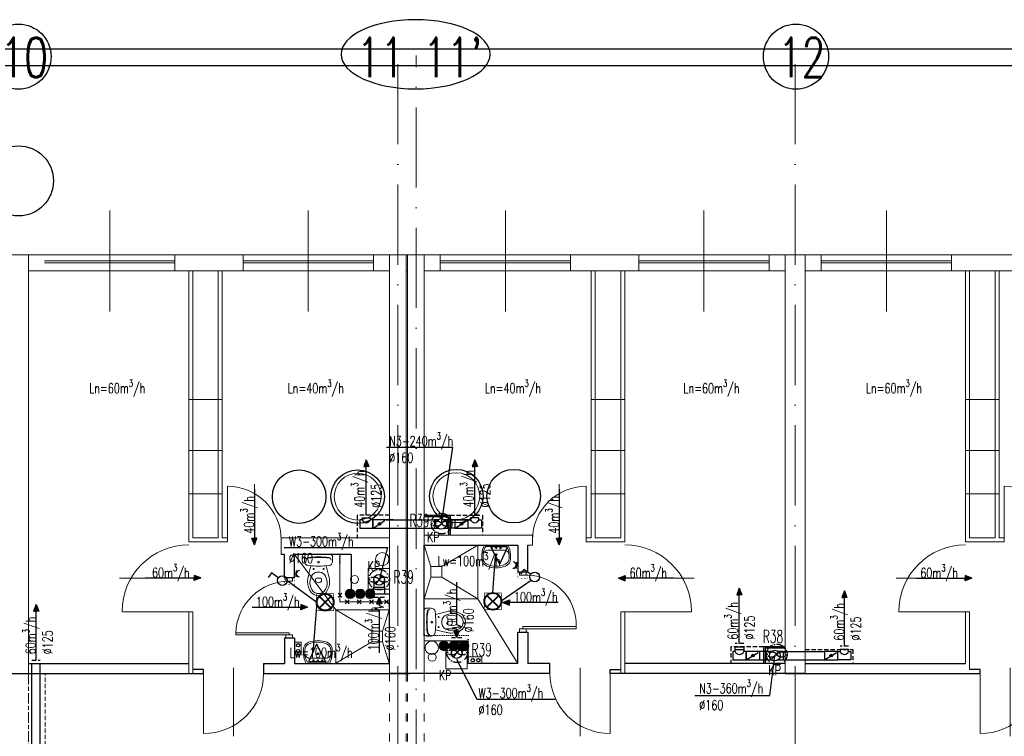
# Model space of a CAD drawing. Header units: millimetres. Extents: x -6513 to 30474, y -6915 to 65597.
# Tile 158 of 256: x 2362 to 3835, y 13399 to 14471. Entities that reach past the tile are written whole.
import ezdxf

# ---------------------------------------------------------------- set-up
doc = ezdxf.new("R2010")
doc.units = ezdxf.units.MM
for name, pattern in [('ACAD_ISO03W100', [30, 12, -18]), ('ACAD_ISO10W100', [18, 12, -3, 0, -3]), ('DASHED', [19.05, 12.7, -6.35]), ('DOT', [6.35, 0, -6.35])]:
    doc.linetypes.add(name, pattern=pattern)
doc.layers.get('0').update_dxf_attribs({"color": 8})
for name, color, linetype, lineweight in [('A_cienka', 8, 'Continuous', 5), ('A_linia przekroj', 8, 'Continuous', 25), ('A_osie', 8, 'ACAD_ISO10W100', 5), ('A_przerywana', 8, 'ACAD_ISO03W100', 5), ('A_widok', 8, 'Continuous', 13), ('CH-KS-WEWN-ISTN-PION-NR', 8, 'Continuous', 20), ('CH-KS-WEWN-PION', 8, 'Continuous', 20), ('CH-KS-WEWN-PION-NR', 8, 'Continuous', 25), ('CH-W-WEWN-INOX-PION', 8, 'Continuous', 20), ('CH-W-WEWN-INOX-PION-NR', 8, 'Continuous', 25), ('cieńkie', 8, 'Continuous', 9), ('DB-WM-nawiew-opis', 8, 'Continuous', 25), ('DB-WM-nawiew-opis-odnośnik', 8, 'Continuous', 30), ('DB-WM-wywiew-opis', 8, 'Continuous', 25), ('DB-WM-wywiew-opis-odnośnik', 8, 'Continuous', 30), ('DB_WM_nawiew', 8, 'Continuous', 30), ('DB_WM_wywiew', 8, 'Continuous', 30), ('DB_WM_ścianka nowa', 8, 'Continuous', 25), ('E_gniazda wtykowe', 1, 'Continuous', 30), ('E_oświetlenie', 1, 'Continuous', 30), ('E_technologia', 1, 'ACAD_ISO10W100', 30), ('noew ściany archwig', 8, 'Continuous', 9), ('R-TABELKA', 8, 'Continuous', 25), ('snitarne archwig nowe', 8, 'Continuous', 9), ('Stolarka ARCHWIG', 8, 'Continuous', 5), ('widokowe ARCHWIG', 8, 'Continuous', 5), ('wyburzenia', 8, 'DOT', 20), ('Ściany ARCHWIG', 8, 'Continuous', 30)]:
    doc.layers.add(name, color=color, linetype=linetype, lineweight=lineweight)
for name, color, linetype in [('A_obudowy', 8, 'Continuous'), ('DB_WM_nawiew-opis', 8, 'Continuous'), ('DB_WM_odnośniki opis', 8, 'Continuous'), ('Tekst', 8, 'Continuous')]:
    doc.layers.add(name, color=color, linetype=linetype)
doc.styles.add('SIMPLEXD', font='SIMPLEX.SHX', dxfattribs={"width": 0.6})
doc.styles.get("Standard").update_dxf_attribs({"font": 'txt.shx', "width": 0.9})

# ---------------------------------------------------------------- blocks, each defined once
blk = doc.blocks.new('drzwi schem')
at = {"color": 252, "ltscale": 10}
blk.add_line((0.5, -0.093), (0.5, 1.04), dxfattribs=at)
at = {"color": 252}
blk.add_line((0, 0), (0, 1), dxfattribs=at)
blk.add_arc((0, 0), 1, 0, 90, dxfattribs=at)
blk = doc.blocks.new('klop oli 2')
at = {"layer": 'snitarne archwig nowe', "color": 252}
for p, q in [((0, 17.2), (0, 0)), ((3.8, 20.9), (10.5, 20.9)), ((0, -17.2), (0, 0)), ((3.8, 0), (3.8, 1)), ((3.8, 0), (3.8, -1)), ((38.9, 4.5), (37, 4.5)), ((38.9, -4.5), (37, -4.5)), ((3.8, -20.9), (10.5, -20.9))]:
    blk.add_line(p, q, dxfattribs=at)
for centre, radius in [((11.5, 0), 1.27), ((11.5, 0), 1.27), ((21.6, 7.5), 0.706), ((21.6, -7.5), 0.706)]:
    blk.add_circle(centre, radius, dxfattribs=at)
for centre, radius, start, end in [((3.8, 17.2), 3.76, 90, 180), ((144.9, 0), 141.2, 173.7281, 180), ((144.9, 0), 140.5, 173.6694, 180), ((8.4, 15), 3.76, 90, 173.7281), ((9, 15.1), 3.76, 100.2428, 173.7859), ((10.5, 14.9), 6.02, 6.7931, 90), ((-114.7, 0), 132.1, 0, 6.7931), ((80, -215.2), 235.3, 101.5744, 105.544), ((44.8, -39.8), 56.5, 94.3794, 102.2907), ((41.4, -8), 24.5, 51.2869, 92.3028), ((144.9, 0), 141.2, 180, 186.2719), ((144.9, 0), 140.5, 180, 186.3306), ((-114.7, 0), 132.1, 353.2069, 0), ((43.3, 0), 16.9, 173.7581, 180), ((43.3, 0), 16.9, 180, 186.2419), ((37.3, 0.7), 10.9, 117.4027, 173.7581), ((43.1, -10.6), 23.5, 101.6195, 117.4027), ((63.6, 0), 28.2, 173.3508, 180), ((63.6, 0), 28.2, 180, 186.6492), ((37, 3.1), 1.41, 90, 173.3508), ((42.4, -7.4), 20.3, 60.8839, 101.6195), ((38.9, 1.7), 2.82, 36.8699, 90), ((36.6, 0), 5.65, 0, 36.8699), ((36.6, 0), 5.65, 323.1301, 0), ((46.6, 0), 11.8, 0, 60.8839), ((46.6, 0), 11.8, 299.1161, 0), ((46.6, 0), 15.1, 0, 47.5638), ((46.6, 0), 15.1, 312.4362, 0), ((80, 215.2), 235.3, 254.456, 258.4256), ((37.3, -0.7), 10.9, 186.2419, 242.5973), ((43.1, 10.6), 23.5, 242.5973, 258.3805), ((37, -3.1), 1.41, 186.6492, 270), ((42.4, 7.4), 20.3, 258.3805, 299.1161), ((38.9, -1.7), 2.82, 270, 323.1301), ((41.4, 8), 24.5, 267.6972, 308.7131), ((3.8, -17.2), 3.76, 180, 270), ((8.4, -15), 3.76, 186.2719, 270), ((9, -15.1), 3.76, 186.2141, 259.7572), ((10.5, -14.9), 6.02, 270, 353.2069), ((44.8, 39.8), 56.5, 257.7093, 265.6206)]:
    blk.add_arc(centre, radius, start, end, dxfattribs=at)
blk = doc.blocks.new('umywalka oli2')
at = {"layer": 'snitarne archwig nowe', "color": 252}
for p, q in [((0, 17.6), (0, 0)), ((2, 15.4), (2, 0)), ((20.9, 21.6), (13.7, 21.6)), ((0, 0), (0, -17.6)), ((2, 0), (2, -15.4)), ((7.9, 0), (7.9, 10.8)), ((7.9, -10.8), (7.9, 0)), ((13.7, -21.6), (20.9, -21.6))]:
    blk.add_line(p, q, dxfattribs=at)
for centre, radius in [((4.1, 0), 1.11), ((4.5, 6.6), 0.994), ((14.5, 0), 1.48), ((14.5, 0), 0.946), ((4.5, -6.6), 0.994)]:
    blk.add_circle(centre, radius, dxfattribs=at)
for centre, radius, start, end in [((15.6, -9.9), 31.5, 93.3155, 119.5931), ((14.2, -1.1), 20.5, 88.5847, 126.5008), ((15.3, 12), 7.48, 91.7023, 188.8292), ((17.3, -1.9), 21.5, 82.9063, 97.0937), ((20.4, 10.2), 9.2, 23.1986, 92.7468), ((20.2, 9.5), 12.2, 20.9395, 86.4287), ((-1.2, 0), 33.1, 360, 24.6987), ((-1.2, 0), 33.1, 335.3013, 0), ((-3.2, 0), 37.4, 360, 21.6896), ((-3.2, 0), 37.4, 338.3104, 0), ((15.3, -12), 7.48, 171.1708, 268.2977), ((20.4, -10.2), 9.2, 267.2532, 336.8014), ((20.2, -9.5), 12.2, 273.5713, 339.0605), ((15.6, 9.9), 31.5, 240.4069, 266.6845), ((14.2, 1.1), 20.5, 233.4992, 271.4153), ((17.3, 1.9), 21.5, 262.9063, 277.0937)]:
    blk.add_arc(centre, radius, start, end, dxfattribs=at)
blk = doc.blocks.new('A$C2355049C')
at = {"layer": 'DB-WM-nawiew-opis-odnośnik'}
h = blk.add_hatch(color=256, dxfattribs=at)
h.paths.add_polyline_path([(0, -9.8), (3.9, -9.8), (0, 0)])
h.paths.add_polyline_path([(0, 0), (-3.9, -9.8), (0, -9.8)])
at = {"layer": 'DB-WM-nawiew-opis-odnośnik', "flags": 128}
for points in [[(0, 0), (-3.9, -9.8), (0, -9.8)], [(0, -82.9), (0, 0)], [(0, 0), (3.9, -9.8), (0, -9.8)]]:
    blk.add_lwpolyline(points, dxfattribs=at)
blk = doc.blocks.new('A$C620C4C60')
at = {"layer": 'DB-WM-wywiew-opis-odnośnik'}
h = blk.add_hatch(color=256, dxfattribs=at)
h.paths.add_polyline_path([(0, 0), (9.8, 3.9), (9.8, 0)])
h.paths.add_polyline_path([(9.8, 0), (9.8, -3.9), (0, 0)])
at = {"layer": 'DB-WM-wywiew-opis-odnośnik', "flags": 128}
for points in [[(0, 0), (9.8, 3.9), (9.8, 0)], [(0, 0), (12.1, 0)], [(0, 0), (9.8, -3.9), (9.8, 0)], [(12.1, 0), (14.4, -6.5), (16.6, 6.4), (18.9, 0)], [(18.9, 0), (82.9, 0)]]:
    blk.add_lwpolyline(points, dxfattribs=at)
blk = doc.blocks.new('raster')
at = {"layer": 'E_oświetlenie', "lineweight": 40}
for p, q in [((-21.2, 21.2), (21.2, -21.2)), ((21.2, 21.2), (-21.2, -21.2))]:
    blk.add_line(p, q, dxfattribs=at)
at = {"layer": 'E_oświetlenie', "const_width": 2}
blk.add_lwpolyline([(-30, -30), (30, -30), (30, 30), (-30, 30)], close=True, dxfattribs=at)
at = {"layer": 'E_oświetlenie', "lineweight": 40}
blk.add_circle((0, 0), 30, dxfattribs=at)
blk = doc.blocks.new('gw1')
at = {"layer": 'E_gniazda wtykowe'}
for p, q in [((99083.8, 55839.3), (99080.1, 55839.3)), ((99083.8, 55833.1), (99083.8, 55845.4))]:
    blk.add_line(p, q, dxfattribs=at)
blk.add_arc((99089.8, 55839), 6.04, 87.7958, 267.7958, dxfattribs=at)

msp = doc.modelspace()

# ---------------------------------------------------------------- hatches: boundary and pattern name
at = {"layer": 'CH-W-WEWN-INOX-PION'}
h = msp.add_hatch(color=256, dxfattribs=at)
h.paths.add_polyline_path([(2856.644, 13605.046, 0.41806339), (2863.915, 13612.222, 0.41806339), (2856.644, 13619.398)])
h.paths.add_polyline_path([(2856.644, 13619.398, 0.41037418), (2849.562, 13612.222, 0.41037418), (2856.644, 13605.046)])
h = msp.add_hatch(color=256, dxfattribs=at)
h.paths.add_polyline_path([(2871.644, 13605.046, 0.41806339), (2878.915, 13612.222, 0.41806339), (2871.644, 13619.398)])
h.paths.add_polyline_path([(2871.644, 13619.398, 0.41037418), (2864.562, 13612.222, 0.41037418), (2871.644, 13605.046)])
h = msp.add_hatch(color=256, dxfattribs=at)
h.paths.add_polyline_path([(2886.644, 13605.046, 0.41806339), (2893.915, 13612.222, 0.41806339), (2886.644, 13619.398)])
h.paths.add_polyline_path([(2886.644, 13619.398, 0.41037418), (2879.562, 13612.222, 0.41037418), (2886.644, 13605.046)])
h = msp.add_hatch(color=256, dxfattribs=at)
h.paths.add_polyline_path([(2997.176, 13541.493, 0.41806339), (2989.905, 13534.317, 0.41806339), (2997.176, 13527.141)])
h.paths.add_polyline_path([(2997.176, 13527.141, 0.41037418), (3004.258, 13534.317, 0.41037418), (2997.176, 13541.493)])
h = msp.add_hatch(color=256, dxfattribs=at)
h.paths.add_polyline_path([(3012.176, 13541.493, 0.41806339), (3004.905, 13534.317, 0.41806339), (3012.176, 13527.141)])
h.paths.add_polyline_path([(3012.176, 13527.141, 0.41037418), (3019.258, 13534.317, 0.41037418), (3012.176, 13541.493)])
h = msp.add_hatch(color=256, dxfattribs=at)
h.paths.add_polyline_path([(3027.176, 13541.493, 0.41806339), (3019.905, 13534.317, 0.41806339), (3027.176, 13527.141)])
h.paths.add_polyline_path([(3027.176, 13527.141, 0.41037418), (3034.258, 13534.317, 0.41037418), (3027.176, 13541.493)])
at = {"layer": 'DB_WM_nawiew'}
h = msp.add_hatch(color=256, dxfattribs=at)
edge = h.paths.add_edge_path()
edge.add_arc((2900.782, 13716.729), 2, 0, 360)
h = msp.add_hatch(color=256, dxfattribs=at)
edge = h.paths.add_edge_path()
edge.add_arc((3023.387, 13716.729), 2, 0, 360)
h = msp.add_hatch(color=256, dxfattribs=at)
edge = h.paths.add_edge_path()
edge.add_arc((3459.138, 13519.729), 2, 0, 360)
h = msp.add_hatch(color=256, dxfattribs=at)
edge = h.paths.add_edge_path()
edge.add_arc((3576.35, 13519.729), 2, 0, 360)

# ---------------------------------------------------------------- linework, layer by layer
at = {"layer": 'A_cienka', "ltscale": 10}
for p, q in [((2497.054, 14034.693), (2497.054, 14185.49)), ((2794.054, 14034.693), (2794.054, 14185.49)), ((3089.054, 14034.693), (3089.054, 14185.49)), ((3386.054, 14034.693), (3386.054, 14185.49)), ((3659.054, 14034.693), (3659.054, 14185.49))]:
    msp.add_line(p, q, dxfattribs=at)
at = {"layer": 'A_cienka'}
for p, q in [((-2776.446, 14119.092), (4647.554, 14119.092)), ((2594.554, 14110.092), (2399.554, 14110.092)), ((2594.554, 14107.092), (2399.554, 14107.092)), ((2696.554, 14110.092), (2891.554, 14110.092)), ((2696.554, 14107.092), (2891.554, 14107.092)), ((3186.554, 14110.092), (2991.554, 14110.092)), ((3186.554, 14107.092), (2991.554, 14107.092)), ((3288.554, 14110.092), (3483.554, 14110.092)), ((3288.554, 14107.092), (3483.554, 14107.092)), ((3756.554, 14110.092), (3561.554, 14110.092)), ((3756.554, 14107.092), (3561.554, 14107.092)), ((2375.554, 14095.092), (2915.554, 14095.092)), ((2940.554, 14095.092), (2942.554, 14095.092)), ((2967.554, 14095.092), (3507.554, 14095.092)), ((3537.554, 14095.092), (4077.554, 14095.092)), ((2615.554, 13902.687), (2665.554, 13902.687)), ((3267.554, 13902.687), (3217.554, 13902.687)), ((3777.554, 13902.687), (3827.554, 13902.687)), ((2615.554, 13826.606), (2665.554, 13826.606)), ((3267.554, 13826.606), (3217.554, 13826.606)), ((3777.554, 13826.606), (3827.554, 13826.606)), ((2615.554, 13761.796), (2665.554, 13761.796)), ((3267.554, 13761.796), (3217.554, 13761.796)), ((3777.554, 13761.796), (3827.554, 13761.796))]:
    msp.add_line(p, q, dxfattribs=at)
at = {"layer": 'A_linia przekroj'}
for p, q in [((2375.554, 13508.092), (2615.554, 13508.092)), ((2727.339, 13508.092), (2758.554, 13508.092)), ((2727.339, 13508.092), (2727.339, 13493.092)), ((3155.768, 13508.092), (3122.554, 13508.092)), ((3155.768, 13493.092), (3155.768, 13508.092)), ((3507.554, 13508.092), (3267.554, 13508.092)), ((3537.554, 13508.092), (3777.554, 13508.092)), ((2637.339, 13499.092), (2621.554, 13499.092)), ((2637.339, 13493.092), (2637.339, 13499.092)), ((3245.768, 13493.092), (3245.768, 13499.092)), ((3245.768, 13499.092), (3261.554, 13499.092)), ((3799.339, 13499.092), (3783.554, 13499.092)), ((3799.339, 13493.092), (3799.339, 13499.092)), ((2345.554, 13493.092), (2637.339, 13493.092)), ((2727.339, 13493.092), (2945.554, 13493.092)), ((3155.768, 13493.092), (2915.554, 13493.092)), ((3537.554, 13493.092), (3245.768, 13493.092)), ((3507.554, 13493.092), (3799.339, 13493.092))]:
    msp.add_line(p, q, dxfattribs=at)
at = {"layer": 'A_obudowy', "linetype": 'DASHED', "ltscale": 0.5}
for p, q in [((2915.554, 13729.729), (2867.339, 13729.729)), ((2867.339, 13729.729), (2867.339, 13695.092)), ((3006.424, 13729.729), (3055.006, 13729.729)), ((3055.006, 13729.729), (3055.006, 13700.092)), ((3475.244, 13532.729), (3426.438, 13532.729)), ((3426.438, 13532.729), (3426.438, 13508.092)), ((3537.554, 13528.729), (3609.05, 13528.729)), ((3609.05, 13528.729), (3609.05, 13508.092))]:
    msp.add_line(p, q, dxfattribs=at)
at = {"layer": 'A_obudowy', "linetype": 'ByBlock'}
for p, q in [((2967.554, 13729.729), (3006.424, 13729.729)), ((3006.424, 13729.729), (3006.424, 13700.092)), ((2967.554, 13727.729), (3003.924, 13727.729)), ((3003.924, 13727.729), (3003.924, 13700.092)), ((3507.744, 13532.729), (3475.244, 13532.729)), ((3475.244, 13532.729), (3475.244, 13508.092)), ((3507.744, 13530.729), (3477.744, 13530.729)), ((3477.744, 13530.729), (3477.744, 13508.092))]:
    msp.add_line(p, q, dxfattribs=at)
at = {"layer": 'A_osie', "ltscale": 10}
for p, q in [((2928.054, 12663.649), (2928.054, 14415.708)), ((2955.554, 12779.062), (2955.554, 14417.195)), ((3522.744, 12663.649), (3522.744, 14415.708))]:
    msp.add_line(p, q, dxfattribs=at)
at = {"layer": 'A_przerywana', "linetype": 'DASHED', "ltscale": 0.5}
msp.add_line((2375.554, 13305.092), (2375.554, 13508.092), dxfattribs=at)
at = {"layer": 'A_przerywana'}
for p, q in [((2375.554, 13493.092), (2375.554, 13305.092)), ((2915.554, 13493.092), (2915.554, 13305.092)), ((2940.554, 13493.092), (2940.554, 13305.092)), ((2942.554, 13493.092), (2942.554, 13305.092)), ((2967.554, 13493.092), (2967.554, 13305.092))]:
    msp.add_line(p, q, dxfattribs=at)
at = {"layer": 'A_przerywana', "linetype": 'DASHED', "ltscale": 0.5}
msp.add_lwpolyline([(2400.466, 13290.092), (2400.466, 13493.092), (2367.966, 13493.092)], dxfattribs=at)
at = {"layer": 'A_widok', "ltscale": 5}
for p, q in [((2375.554, 13493.092), (2375.554, 14119.092)), ((2915.554, 14119.092), (2915.554, 13613.092)), ((2915.554, 14119.092), (2915.554, 13493.092)), ((2915.554, 14119.092), (2940.554, 14119.092)), ((2940.554, 14119.092), (2940.554, 13493.092)), ((2942.554, 14119.092), (2942.554, 13493.092)), ((2942.554, 14119.092), (2967.554, 14119.092)), ((2967.554, 14119.092), (2967.554, 13493.092)), ((3507.554, 14119.092), (3507.554, 13743.092)), ((3507.554, 14119.092), (3507.554, 13493.092)), ((3507.554, 14119.092), (3537.554, 14119.092)), ((3537.554, 14119.092), (3537.554, 13493.092)), ((2615.554, 14095.092), (2615.554, 13690.092)), ((2621.554, 14095.092), (2621.554, 13696.092)), ((2659.554, 14095.092), (2659.554, 13696.092)), ((2665.554, 14095.092), (2665.554, 13696.092)), ((3217.554, 14095.092), (3217.554, 13696.092)), ((3223.554, 14095.092), (3223.554, 13696.092)), ((3261.554, 14095.092), (3261.554, 13696.092)), ((3267.554, 14095.092), (3267.554, 13690.092)), ((3777.554, 14095.092), (3777.554, 13690.092)), ((3783.554, 14095.092), (3783.554, 13696.092)), ((3821.554, 14095.092), (3821.554, 13696.092)), ((3827.554, 14095.092), (3827.554, 13696.092)), ((3129.647, 13700.092), (2967.554, 13700.092)), ((3129.647, 13685.092), (3129.647, 13700.092)), ((2615.554, 13690.092), (2673.46, 13690.092)), ((2621.554, 13696.092), (2659.554, 13696.092)), ((2665.554, 13696.092), (2673.46, 13696.092)), ((2673.46, 13690.092), (2673.46, 13696.092)), ((2753.46, 13696.092), (2915.554, 13696.092)), ((2753.46, 13671.092), (2753.46, 13696.092)), ((3129.647, 13685.092), (3122.554, 13685.092)), ((3217.554, 13696.092), (3209.647, 13696.092)), ((3209.647, 13690.092), (3209.647, 13696.092)), ((3267.554, 13690.092), (3209.647, 13690.092)), ((3261.554, 13696.092), (3223.554, 13696.092)), ((3777.554, 13690.092), (3835.46, 13690.092)), ((3783.554, 13696.092), (3821.554, 13696.092)), ((3827.554, 13696.092), (3835.46, 13696.092)), ((3835.46, 13690.092), (3835.46, 13696.092)), ((2615.554, 13493.092), (2615.554, 13585.508)), ((2615.554, 13585.508), (2621.554, 13585.508)), ((2621.554, 13493.092), (2621.554, 13585.508)), ((3261.554, 13493.092), (3261.554, 13585.508)), ((3261.554, 13585.508), (3267.554, 13585.508)), ((3267.554, 13493.092), (3267.554, 13585.508)), ((3777.554, 13508.092), (3777.554, 13585.508)), ((3777.554, 13585.508), (3783.554, 13585.508)), ((3783.554, 13499.092), (3783.554, 13585.508))]:
    msp.add_line(p, q, dxfattribs=at)
for points in [[(2594.554, 14119.092), (2696.554, 14119.092), (2696.554, 14095.092), (2594.554, 14095.092)], [(2915.554, 14095.092), (2891.554, 14095.092), (2891.554, 14119.092), (2915.554, 14119.092)], [(2967.554, 14095.092), (2991.554, 14095.092), (2991.554, 14119.092), (2967.554, 14119.092)], [(3186.554, 14119.092), (3288.554, 14119.092), (3288.554, 14095.092), (3186.554, 14095.092)], [(3507.554, 14095.092), (3483.554, 14095.092), (3483.554, 14119.092), (3507.554, 14119.092)], [(3537.554, 14095.092), (3561.554, 14095.092), (3561.554, 14119.092), (3537.554, 14119.092)], [(3756.554, 14119.092), (3858.554, 14119.092), (3858.554, 14095.092), (3756.554, 14095.092)]]:
    msp.add_lwpolyline(points, close=True, dxfattribs=at)
at = {"layer": 'CH-KS-WEWN-ISTN-PION-NR', "extrusion": (-1.29885e-05, -7.54363e-06, 1)}
for centre in [(2868.01, 13757.571, -0.141), (3015.654, 13758.273, -0.143)]:
    msp.add_circle(centre, 35, dxfattribs=at)
at = {"layer": 'CH-KS-WEWN-PION', "extrusion": (-1.29885e-05, -7.54363e-06, 1)}
msp.add_circle((2904.882, 13664.03, -0.141), 9.967, dxfattribs=at)
at = {"layer": 'CH-KS-WEWN-PION', "extrusion": (-1.29885e-05, 7.54363e-06, 1)}
msp.add_circle((2978.938, 13531.556, 0.063), 9.967, dxfattribs=at)
at = {"layer": 'CH-KS-WEWN-PION-NR', "extrusion": (-1.29885e-05, -7.54363e-06, 1)}
for centre in [(2868.01, 13757.571, -0.141), (3015.654, 13758.273, -0.143)]:
    msp.add_circle(centre, 40, dxfattribs=at)
at = {"layer": 'CH-W-WEWN-INOX-PION'}
for centre in [(2856.739, 13612.222), (2871.739, 13612.222), (2886.739, 13612.222), (2997.082, 13534.317), (3012.082, 13534.317), (3027.082, 13534.317)]:
    msp.add_circle(centre, 7.176, dxfattribs=at)
at = {"layer": 'CH-W-WEWN-INOX-PION-NR', "ltscale": 10, "extrusion": (-1.29885e-05, -7.54363e-06, 1)}
for centre in [(2780.505, 13757.51, -0.14), (3101.494, 13758.273, -0.144)]:
    msp.add_circle(centre, 40, dxfattribs=at)
at = {"layer": 'cieńkie'}
for p, q in [((2883.554, 13650.092), (2915.554, 13650.092)), ((2883.554, 13619.092), (2883.554, 13650.092)), ((2886.054, 13650.092), (2913.054, 13650.092)), ((2915.554, 13650.092), (2915.554, 13619.092)), ((2915.554, 13619.092), (2915.554, 13633.092)), ((2883.554, 13619.092), (2897.554, 13619.092)), ((2915.554, 13619.092), (2883.554, 13619.092)), ((2892.554, 13619.092), (2906.554, 13619.092)), ((2999.689, 13531.092), (3031.689, 13531.092)), ((2999.689, 13500.092), (2999.689, 13531.092)), ((3002.189, 13531.092), (3029.189, 13531.092)), ((3031.689, 13531.092), (3031.689, 13500.092)), ((3031.689, 13500.092), (3031.689, 13514.092)), ((2999.689, 13500.092), (3013.689, 13500.092)), ((3031.689, 13500.092), (2999.689, 13500.092)), ((3008.689, 13500.092), (3022.689, 13500.092))]:
    msp.add_line(p, q, dxfattribs=at)
for centre in [(2863.49, 13633.778), (2979.49, 13517.278)]:
    msp.add_circle(centre, 6, dxfattribs=at)
at = {"layer": 'DB-WM-nawiew-opis'}
for points in [[(2911.217, 13831.458), (3010.149, 13831.458), (2992.924, 13716.729)], [(3372.367, 13460.184), (3484.705, 13460.184), (3492.138, 13520.092)]]:
    msp.add_lwpolyline(points, dxfattribs=at)
at = {"layer": 'DB-WM-wywiew-opis'}
for points in [[(2757.905, 13681.505), (2912.599, 13681.505), (2900.054, 13633.092)], [(3163.415, 13454.279), (3046.873, 13454.279), (3016.189, 13514.092)]]:
    msp.add_lwpolyline(points, dxfattribs=at)
at = {"layer": 'DB_WM_nawiew'}
for p, q in [((2998.268, 13722.682), (2987.579, 13710.776)), ((3433.038, 13525.979), (3433.038, 13532.729)), ((3433.038, 13532.729), (3445.538, 13532.729)), ((3433.038, 13528.729), (3445.538, 13528.729)), ((3445.538, 13532.729), (3445.538, 13525.979)), ((3497.483, 13525.682), (3486.794, 13513.776))]:
    msp.add_line(p, q, dxfattribs=at)
at = {"layer": 'DB_WM_nawiew', "linetype": 'DASHED', "ltscale": 0.5}
for points in [[(2887.182, 13729.715), (2874.682, 13729.715)], [(3049.487, 13729.729), (3036.987, 13729.729)], [(3445.538, 13537.729), (3433.038, 13537.729)], [(3602.45, 13533.729), (3589.95, 13533.729)], [(2380.716, 13513.092), (2393.216, 13513.092)]]:
    msp.add_lwpolyline(points, dxfattribs=at)
at = {"layer": 'DB_WM_nawiew'}
for points in [[(2871.082, 13710.479), (2890.782, 13710.479), (2890.782, 13722.979), (2887.182, 13722.979)], [(2874.682, 13722.979), (2871.082, 13722.979), (2871.082, 13710.479)], [(2874.682, 13722.979), (2874.682, 13725.729), (2887.182, 13725.729), (2887.182, 13722.979)], [(2921.838, 13722.979), (2890.782, 13722.979), (2890.782, 13710.479), (2987.93, 13710.479)], [(2892.554, 13711.586), (2908.675, 13721.661)], [(2910.782, 13722.979), (2983.074, 13722.979)], [(2987.93, 13722.979), (2983.074, 13722.979), (2983.074, 13710.479)], [(2997.918, 13710.479), (3002.774, 13710.479), (3002.774, 13722.979), (2997.918, 13722.979)], [(3002.774, 13722.979), (3033.387, 13722.979)], [(3033.387, 13722.979), (3013.387, 13722.979), (3013.387, 13710.479), (3033.387, 13710.479)], [(3015.159, 13711.586), (3031.28, 13721.661)], [(3053.087, 13710.479), (3033.387, 13710.479), (3033.387, 13722.979), (3036.987, 13722.979)], [(3049.487, 13722.979), (3049.487, 13725.729), (3036.987, 13725.729), (3036.987, 13722.979)], [(3049.487, 13722.979), (3053.087, 13722.979), (3053.087, 13710.479)], [(3013.387, 13710.479), (3002.774, 13710.479)], [(3429.438, 13513.479), (3449.138, 13513.479), (3449.138, 13525.979), (3445.538, 13525.979)], [(3433.038, 13525.979), (3429.438, 13525.979), (3429.438, 13513.479)], [(3469.138, 13525.979), (3449.138, 13525.979), (3449.138, 13513.479), (3477.145, 13513.479)], [(3450.91, 13514.586), (3467.031, 13524.661)], [(3479.138, 13525.979), (3469.138, 13525.979), (3469.138, 13513.479), (3479.138, 13513.479)], [(3487.145, 13525.979), (3479.138, 13525.979), (3479.138, 13513.479)], [(3497.132, 13513.479), (3505.138, 13513.479), (3505.138, 13525.979), (3497.132, 13525.979)], [(3505.138, 13525.979), (3566.35, 13525.979)], [(3586.35, 13525.979), (3566.35, 13525.979), (3566.35, 13513.479), (3586.35, 13513.479)], [(3568.121, 13514.586), (3584.242, 13524.661)], [(3606.05, 13513.479), (3586.35, 13513.479), (3586.35, 13525.979), (3589.95, 13525.979)], [(3602.45, 13525.979), (3602.45, 13528.729), (3589.95, 13528.729), (3589.95, 13525.979)], [(3602.45, 13525.979), (3606.05, 13525.979), (3606.05, 13513.479)], [(2380.716, 13280.976), (2380.716, 13508.092)], [(2380.716, 13508.092), (2393.216, 13508.092)], [(2393.216, 13285.832), (2393.216, 13508.092)], [(3479.138, 13513.479), (3487.145, 13513.479)], [(3505.138, 13513.479), (3566.35, 13513.479)]]:
    msp.add_lwpolyline(points, dxfattribs=at)
for centre in [(2900.782, 13716.729), (3023.387, 13716.729), (3459.138, 13519.729), (3576.35, 13519.729)]:
    msp.add_circle(centre, 2, dxfattribs=at)
at = {"layer": 'DB_WM_nawiew', "color": 1}
msp.add_circle((2992.924, 13716.729), 8, dxfattribs=at)
at = {"layer": 'DB_WM_nawiew'}
for centre in [(2880.932, 13725.209), (3043.237, 13725.209), (3439.288, 13528.209), (3596.2, 13528.209)]:
    msp.add_arc(centre, 6.636, 199.636833, 340.363167, dxfattribs=at)
at = {"layer": 'DB_WM_odnośniki opis'}
msp.add_circle((2360.554, 14229.858), 52.401, dxfattribs=at)
at = {"layer": 'DB_WM_wywiew'}
for points in [[(2892.054, 13633.092), (2892.054, 13622.292), (2908.054, 13622.292), (2908.054, 13633.092)], [(2895.13, 13626.787), (2904.977, 13639.397)], [(2908.054, 13622.359), (2908.054, 13611.698), (2892.054, 13611.698), (2892.054, 13622.28)], [(3008.189, 13524.892), (3008.189, 13541.936), (3024.189, 13541.936), (3024.189, 13524.892)], [(3024.189, 13523.589), (3024.189, 13534.389), (3008.189, 13534.389), (3008.189, 13523.589)], [(3011.265, 13517.283), (3021.113, 13529.894)]]:
    msp.add_lwpolyline(points, dxfattribs=at)
at = {"layer": 'DB_WM_wywiew', "linetype": 'DASHED', "ltscale": 0.5}
for points in [[(2908.054, 13606.698), (2892.054, 13606.698)], [(3008.189, 13546.936), (3024.189, 13546.936)]]:
    msp.add_lwpolyline(points, dxfattribs=at)
at = {"layer": 'DB_WM_wywiew', "color": 1}
for centre in [(2900.054, 13633.092), (3016.189, 13523.589), (3492.138, 13519.729)]:
    msp.add_circle(centre, 8, dxfattribs=at)
at = {"layer": 'DB_WM_ścianka nowa'}
for points in [[(2858.417, 13671.08), (2841.554, 13671.092)], [(2858.417, 13671.08), (2858.417, 13611.645)], [(2838.672, 13613.238), (2844.574, 13607.248)], [(2844.574, 13613.238), (2838.672, 13607.248)], [(2915.554, 13611.645), (2858.417, 13611.645)], [(2849.246, 13603.087), (2855.147, 13597.097)], [(2855.147, 13603.087), (2849.246, 13597.097)], [(2867.335, 13603.087), (2873.237, 13597.097)], [(2873.237, 13603.087), (2867.335, 13597.097)], [(2885.83, 13603.087), (2891.732, 13597.097)], [(2891.732, 13603.087), (2885.83, 13597.097)], [(2908.063, 13603.087), (2913.965, 13597.097)], [(2913.965, 13603.087), (2908.063, 13597.097)]]:
    msp.add_lwpolyline(points, dxfattribs=at)
at = {"layer": 'E_oświetlenie'}
for p, q in [((3080.839, 13656.413), (3067.299, 13682.466)), ((3092.082, 13682.11), (3067.299, 13682.466)), ((3080.839, 13656.413), (3067.299, 13682.466)), ((3092.082, 13682.11), (3067.299, 13682.466)), ((3080.839, 13656.413), (3092.082, 13682.11)), ((3080.839, 13656.413), (3092.082, 13682.11)), ((3070.283, 13613.582), (3074.069, 13669.439)), ((3070.283, 13613.582), (3074.069, 13669.439)), ((2738.95, 13643.36), (2734.249, 13636.584)), ((2738.95, 13643.36), (2734.249, 13636.584)), ((2749.242, 13636.22), (2738.95, 13643.36)), ((2749.242, 13636.22), (2738.95, 13643.36)), ((3116.448, 13648.589), (3111.747, 13641.813)), ((3116.448, 13648.589), (3111.747, 13641.813)), ((3126.74, 13641.449), (3116.448, 13648.589)), ((3126.74, 13641.449), (3116.448, 13648.589)), ((2762.453, 13632.092), (2806.806, 13599.713)), ((2762.453, 13632.092), (2806.806, 13599.713)), ((3127.614, 13632.143), (3082.883, 13600.982)), ((3127.614, 13632.143), (3082.883, 13600.982)), ((2806.806, 13599.713), (2800.795, 13524.126)), ((2806.806, 13599.713), (2800.795, 13524.126)), ((2806.416, 13536.974), (2795.173, 13511.277)), ((2806.416, 13536.974), (2795.173, 13511.277)), ((2806.416, 13536.974), (2819.956, 13510.921)), ((2806.416, 13536.974), (2819.956, 13510.921)), ((2795.173, 13511.277), (2819.956, 13510.921)), ((2795.173, 13511.277), (2819.956, 13510.921))]:
    msp.add_line(p, q, dxfattribs=at)
at = {"layer": 'E_oświetlenie', "const_width": 1.05}
for points in [[(3067.299, 13682.466), (3080.839, 13656.413), (3092.082, 13682.11)], [(3067.299, 13682.466), (3080.839, 13656.413), (3092.082, 13682.11)], [(2819.956, 13510.921), (2806.416, 13536.974), (2795.173, 13511.277)], [(2819.956, 13510.921), (2806.416, 13536.974), (2795.173, 13511.277)]]:
    msp.add_lwpolyline(points, close=True, dxfattribs=at)
at = {"layer": 'E_oświetlenie'}
for centre in [(3132.698, 13637.315), (3132.698, 13637.315), (2755.201, 13632.086), (2755.201, 13632.086)]:
    msp.add_circle(centre, 7.252, dxfattribs=at)
at = {"layer": 'E_technologia'}
for p, q in [((2992.35, 13718.576), (2994.755, 13715.797)), ((2994.755, 13718.576), (2992.35, 13715.797)), ((2898.98, 13634.787), (2901.385, 13632.008)), ((2901.385, 13634.787), (2898.98, 13632.008)), ((3015.678, 13526.069), (3018.082, 13523.29)), ((3018.082, 13526.069), (3015.678, 13523.29)), ((3493.817, 13522.85), (3496.221, 13520.071)), ((3496.221, 13522.85), (3493.817, 13520.071))]:
    msp.add_line(p, q, dxfattribs=at)
for centre in [(2993.553, 13717.187), (2900.183, 13633.398), (3016.88, 13524.68), (3495.019, 13521.46)]:
    msp.add_circle(centre, 15.427, dxfattribs=at)
for centre, start_param, end_param in [((2985.926, 13717.187), 3.54986568, 9.01650493), ((3001.18, 13717.187), 0.40827303, 5.87491228), ((2892.556, 13633.398), 3.54986568, 9.01650493), ((2907.809, 13633.398), 0.40827303, 5.87491228), ((3009.253, 13524.68), 3.54986568, 9.01650493), ((3024.507, 13524.68), 0.40827303, 5.87491228), ((3487.392, 13521.46), 3.54986568, 9.01650493), ((3502.646, 13521.46), 0.40827303, 5.87491228)]:
    msp.add_ellipse(centre, major_axis=(-7, 0), ratio=0.5, start_param=start_param, end_param=end_param, dxfattribs=at)
at = {"layer": 'noew ściany archwig', "ltscale": 0.5}
for p, q in [((2841.554, 13600.092), (2841.554, 13671.092)), ((2915.554, 13600.092), (2841.554, 13600.092))]:
    msp.add_line(p, q, dxfattribs=at)
at = {"layer": 'noew ściany archwig'}
for p, q in [((3033.554, 13541.936), (2967.554, 13541.936)), ((3033.554, 13508.092), (3033.554, 13541.936))]:
    msp.add_line(p, q, dxfattribs=at)
at = {"layer": 'R-TABELKA'}
for p, q in [((-3136.084, 14427.247), (8327.828, 14427.247)), ((-3011.084, 14402.247), (8302.828, 14402.247))]:
    msp.add_line(p, q, dxfattribs=at)
at = {"layer": 'snitarne archwig nowe'}
msp.add_line((2835.397, 13588.248), (2773.554, 13671.092), dxfattribs=at)
for points in [[(2967.554, 13604.936), (3047.71, 13604.936), (3047.71, 13685.092)], [(2977.71, 13652.936), (2967.71, 13684.936)], [(2993.71, 13652.936), (3047.71, 13684.936)], [(2977.71, 13636.936), (2967.71, 13604.936)], [(2993.71, 13636.936), (3047.71, 13604.936)], [(3047.71, 13604.936), (3107.554, 13508.092)], [(2835.397, 13508.092), (2835.397, 13588.248), (2915.554, 13588.248)], [(2889.397, 13556.248), (2835.397, 13588.248)], [(2905.397, 13556.248), (2915.397, 13588.248)], [(2889.397, 13540.248), (2835.397, 13508.248)], [(2905.397, 13540.248), (2915.397, 13508.248)]]:
    msp.add_lwpolyline(points, dxfattribs=at)
for points in [[(2977.71, 13636.936), (2993.71, 13636.936), (2993.71, 13652.936), (2977.71, 13652.936)], [(2905.397, 13556.248), (2889.397, 13556.248), (2889.397, 13540.248), (2905.397, 13540.248)]]:
    msp.add_lwpolyline(points, close=True, dxfattribs=at)
at = {"layer": 'Stolarka ARCHWIG'}
for p, q in [((2685.743, 13551.092), (2685.743, 13554.092)), ((2685.743, 13554.092), (2765.743, 13554.092)), ((2685.743, 13554.092), (2685.743, 13551.092)), ((2765.743, 13554.092), (2765.743, 13551.092)), ((3195.054, 13563.092), (3115.054, 13563.092)), ((3115.054, 13563.092), (3115.054, 13560.092)), ((3115.054, 13560.092), (3195.054, 13560.092)), ((3195.054, 13560.092), (3195.054, 13563.092)), ((2765.743, 13551.092), (2685.743, 13551.092))]:
    msp.add_line(p, q, dxfattribs=at)
for points in [[(3115.054, 13640.092), (3120.054, 13640.092), (3120.054, 13645.092), (3110.054, 13645.092), (3110.054, 13640.092), (3117.554, 13640.092)], [(3115.054, 13640.092), (3120.054, 13640.092), (3120.054, 13645.092), (3110.054, 13645.092), (3110.054, 13640.092), (3117.554, 13640.092)], [(2765.743, 13631.092), (2760.743, 13631.092), (2760.743, 13636.092), (2770.743, 13636.092), (2770.743, 13631.092), (2763.243, 13631.092)], [(3115.054, 13555.092), (3120.054, 13555.092), (3120.054, 13560.092), (3110.054, 13560.092), (3110.054, 13555.092), (3117.554, 13555.092)], [(2765.743, 13546.092), (2760.743, 13546.092), (2760.743, 13551.092), (2770.743, 13551.092), (2770.743, 13546.092), (2763.243, 13546.092)]]:
    msp.add_lwpolyline(points, dxfattribs=at)
for centre, radius, start, end in [((2765.642, 13551.138), 79.953, 89.92751, 177.883109), ((3120.131, 13565.309), 74.955, 358.305166, 93.884215)]:
    msp.add_arc(centre, radius, start, end, dxfattribs=at)
at = {"layer": 'Tekst'}
for centre in [(2360.554, 14415.708), (3523.771, 14415.708)]:
    msp.add_circle(centre, 48.725, dxfattribs=at)
at = {"layer": 'Tekst', "extrusion": (0, 0, -1)}
msp.add_ellipse((2954.702, 14419.235), major_axis=(111.531, 0), ratio=0.46389876, dxfattribs=at)
at = {"layer": 'widokowe ARCHWIG'}
for p, q in [((2783.554, 13540.018), (2773.554, 13540.018)), ((2783.554, 13520.792), (2783.554, 13540.018)), ((2783.554, 13520.792), (2773.554, 13520.792)), ((3053.554, 13518.092), (3033.554, 13518.092)), ((3033.554, 13518.092), (3033.554, 13508.092)), ((3033.554, 13508.092), (3053.554, 13508.092)), ((3053.554, 13508.092), (3053.554, 13518.092)), ((2967.554, 13493.092), (3018.554, 13493.092))]:
    msp.add_line(p, q, dxfattribs=at)
at = {"layer": 'wyburzenia', "ltscale": 0.5}
for p, q in [((2841.554, 13671.092), (2841.554, 13652.092)), ((3033.554, 13550.092), (2967.554, 13550.092)), ((3033.554, 13508.092), (3033.554, 13550.092))]:
    msp.add_line(p, q, dxfattribs=at)
at = {"layer": 'wyburzenia', "ltscale": 0.2}
for points in [[(3107.554, 13645.092), (3122.554, 13645.092), (3122.554, 13635.092), (3107.554, 13635.092)], [(2758.554, 13636.092), (2773.554, 13636.092), (2773.554, 13626.092), (2758.554, 13626.092)]]:
    msp.add_lwpolyline(points, close=True, dxfattribs=at)
at = {"layer": 'Ściany ARCHWIG'}
for p, q in [((2967.554, 13550.092), (2967.554, 13685.092)), ((2967.554, 13685.092), (3107.554, 13685.092)), ((3107.554, 13685.092), (3107.554, 13645.092)), ((3122.554, 13645.092), (3122.554, 13685.092)), ((2758.554, 13671.092), (2753.46, 13671.092)), ((2758.554, 13636.092), (2758.554, 13671.092)), ((2841.554, 13671.092), (2773.554, 13671.092)), ((2773.554, 13636.092), (2773.554, 13671.092)), ((3107.554, 13645.092), (3122.554, 13645.092)), ((3107.554, 13645.092), (3122.554, 13645.092)), ((2773.554, 13636.092), (2758.554, 13636.092)), ((2915.554, 13508.092), (2915.554, 13600.092)), ((3107.554, 13508.092), (3107.554, 13555.092)), ((3107.554, 13555.092), (3122.554, 13555.092)), ((3107.554, 13555.092), (3122.554, 13555.092)), ((3107.554, 13555.092), (3122.554, 13555.092)), ((3107.554, 13555.092), (3122.554, 13555.092)), ((3122.554, 13555.092), (3122.554, 13508.092)), ((2773.554, 13546.092), (2758.554, 13546.092)), ((2758.554, 13546.092), (2758.554, 13508.092)), ((2773.554, 13546.092), (2758.554, 13546.092)), ((2773.554, 13546.092), (2773.554, 13508.092)), ((2773.554, 13508.092), (2915.554, 13508.092)), ((3107.554, 13508.092), (3033.554, 13508.092))]:
    msp.add_line(p, q, dxfattribs=at)
for centre in [(2778.89, 13535.188), (2778.89, 13526.671), (3040.206, 13512.755), (3048.723, 13512.755)]:
    msp.add_circle(centre, 2.5, dxfattribs=at)

# ---------------------------------------------------------------- block references
at = {"layer": 'A_cienka', "yscale": 80, "zscale": 80}
for p, xscale in [((2673.46, 13693.092), 80), ((3209.647, 13693.092), -80), ((3835.46, 13693.092), 80)]:
    msp.add_blockref('drzwi schem', p, dxfattribs=dict(at, xscale=xscale))
at = {"layer": 'A_cienka', "yscale": 100, "zscale": 100}
for p, xscale, rotation in [((2615.554, 13585.508), 100, 90), ((3267.554, 13585.508), -100, 270), ((3777.554, 13585.508), 100, 90)]:
    msp.add_blockref('drzwi schem', p, dxfattribs=dict(at, xscale=xscale, rotation=rotation))
at = {"layer": 'A_widok', "ltscale": 5, "yscale": 90, "zscale": 90}
for p, xscale, rotation in [((2637.339, 13493.092), -90, 180), ((3245.768, 13493.092), 90, 179.9999999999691), ((3799.339, 13493.092), -90, 180)]:
    msp.add_blockref('drzwi schem', p, dxfattribs=dict(at, xscale=xscale, rotation=rotation))
at = {"layer": 'DB_WM_nawiew', "xscale": -1}
for p in [(2880.932, 13812.651), (3438.983, 13620.664)]:
    msp.add_blockref('A$C2355049C', p, dxfattribs=at)
at = {"layer": 'DB_WM_nawiew'}
for p in [(3043.237, 13812.664), (3596.2, 13616.664), (2386.966, 13596.028)]:
    msp.add_blockref('A$C2355049C', p, dxfattribs=at)
for p, rotation in [((2713.46, 13685.669), 180), ((3169.647, 13685.669), 180), ((3258.275, 13635.508), 90), ((3085.333, 13599.373), 90)]:
    msp.add_blockref('A$C2355049C', p, dxfattribs=dict(at, rotation=rotation))
at = {"layer": 'DB_WM_nawiew', "xscale": -1, "rotation": 270}
for p in [(2633.157, 13635.891), (3786.832, 13635.508), (2792.882, 13592.373)]:
    msp.add_blockref('A$C2355049C', p, dxfattribs=at)
at = {"layer": 'DB_WM_wywiew', "xscale": -1}
for p, rotation in [((3016.189, 13546.763), 270), ((2900.054, 13606.871), 89.99999999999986)]:
    msp.add_blockref('A$C620C4C60', p, dxfattribs=dict(at, rotation=rotation))
at = {"layer": 'E_oświetlenie', "zscale": 0.7874999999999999}
for p, xscale, yscale, rotation in [((82065.328, 55932.708), 0.7875000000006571, 0.7875000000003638, 178.7624398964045), ((82065.328, 55932.708), 0.7875000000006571, 0.7875000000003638, 178.7624398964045), ((-76183.854, -28635.422), 0.7875000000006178, 0.7874999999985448, 358.7624398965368), ((-76183.854, -28635.422), 0.7875000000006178, 0.7874999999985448, 358.7624398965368)]:
    msp.add_blockref('gw1', p, dxfattribs=dict(at, xscale=xscale, yscale=yscale, rotation=rotation))
at = {"layer": 'E_oświetlenie', "lineweight": 40, "xscale": 0.4199999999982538, "yscale": 0.4200000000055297, "zscale": 0.4199999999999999, "rotation": 180}
for p in [(2819.406, 13599.713), (2819.406, 13599.713), (3070.283, 13600.982), (3070.283, 13600.982)]:
    msp.add_blockref('raster', p, dxfattribs=at)
at = {"layer": 'noew ściany archwig', "rotation": 270}
msp.add_blockref('umywalka oli2', (3075.188, 13685.238), dxfattribs=at)
at = {"layer": 'noew ściany archwig', "xscale": -1, "rotation": 270}
msp.add_blockref('umywalka oli2', (2808.426, 13508.098), dxfattribs=at)
at = {"layer": 'snitarne archwig nowe', "rotation": 270}
msp.add_blockref('klop oli 2', (2809.554, 13671.092), dxfattribs=at)
at = {"layer": 'snitarne archwig nowe'}
msp.add_blockref('klop oli 2', (2967.554, 13569.936), dxfattribs=at)

# ---------------------------------------------------------------- texts
at = {"layer": 'DB-WM-nawiew-opis', "char_height": 15, "width": 37.14159}
for s, insert, attachment_point in [('\\A1;{\\Fsimplex|c238;\\W0.7;N3-240m\\H0.7x;\\S3^ ;\\H1.4286x;/h\\P%%C160}', (2915.196, 13853.374), 1), ('\\A1;{\\Fsimplex|c238;\\W0.7;60m\\H0.7x;\\S3^ ;\\H1.4286x;/h}', (2616.661, 13656.423), 3), ('\\A1;{\\Fsimplex|c238;\\W0.7;60m\\H0.7x;\\S3^ ;\\H1.4286x;/h}', (3274.77, 13656.039), 1), ('\\A1;{\\Fsimplex|c238;\\W0.7;60m\\H0.7x;\\S3^ ;\\H1.4286x;/h}', (3709.822, 13656.039), 1), ('\\A1;{\\Fsimplex|c238;\\W0.7;100m\\H0.7x;\\S3^ ;\\H1.4286x;/h}', (2715.872, 13612.905), 1), ('\\A1;{\\Fsimplex|c238;\\W0.7;100m\\H0.7x;\\S3^ ;\\H1.4286x;/h}', (3101.829, 13619.905), 1), ('\\A1;{\\Fsimplex|c238;\\W0.7;N3-360m\\H0.7x;\\S3^ ;\\H1.4286x;/h\\P%%C160}', (3378.989, 13483.372), 1)]:
    msp.add_mtext(s, dxfattribs=dict(at, insert=insert, attachment_point=attachment_point))
at = {"layer": 'DB-WM-nawiew-opis', "char_height": 15, "width": 37.14159, "attachment_point": 1, "rotation": 90}
for s, insert in [('\\A1;{\\Fsimplex|c238;\\W0.7;40m\\H0.7x;\\S3^ ;\\H1.4286x;/h\\P%%C125}', (2858.351, 13740.762)), ('\\A1;{\\Fsimplex|c238;\\W0.7;40m\\H0.7x;\\S3^ ;\\H1.4286x;/h\\P%%C125}', (3021.285, 13741.271)), ('\\A1;{\\Fsimplex|c238;\\W0.7;40m\\H0.7x;\\S3^ ;\\H1.4286x;/h}', (2692.929, 13702.164)), ('\\A1;{\\Fsimplex|c238;\\W0.7;40m\\H0.7x;\\S3^ ;\\H1.4286x;/h}', (3149.115, 13702.164)), ('\\A1;{\\Fsimplex|c238;\\W0.7;60m\\H0.7x;\\S3^ ;\\H1.4286x;/h\\P%%C125}', (3416.707, 13543.762)), ('\\A1;{\\Fsimplex|c238;\\W0.7;60m\\H0.7x;\\S3^ ;\\H1.4286x;/h\\P%%C125}', (3575.58, 13542.271)), ('\\A1;{\\Fsimplex|c238;\\W0.7;60m\\H0.7x;\\S3^ ;\\H1.4286x;/h\\P%%C125}', (2366.347, 13521.634))]:
    msp.add_mtext(s, dxfattribs=dict(at, insert=insert))
at = {"layer": 'DB-WM-wywiew-opis', "char_height": 15, "width": 37.14159, "attachment_point": 1}
for s, insert in [('\\A1;{\\Fsimplex|c238;\\W0.7;W3-300m\\H0.7x;\\S3^ ;\\H1.4286x;/h\\P%%C160}', (2765.182, 13703.167)), ('\\A1;{\\Fsimplex|c238;\\W0.7;Lw=100m\\H0.7x;\\S3^ ;\\H1.4286x;/h}', (2987.548, 13673.777)), ('\\A1;{\\Fsimplex|c238;\\W0.7;Lw=100m\\H0.7x;\\S3^ ;\\H1.4286x;/h}', (2766.054, 13536.751)), ('\\A1;{\\Fsimplex|c238;\\W0.7;W3-300m\\H0.7x;\\S3^ ;\\H1.4286x;/h\\P%%C160}', (3048.867, 13476.312))]:
    msp.add_mtext(s, dxfattribs=dict(at, insert=insert))
at = {"layer": 'DB-WM-wywiew-opis', "color": 1, "char_height": 15, "width": 37.14159, "attachment_point": 1}
for insert in [(2971.709, 13704.485), (2882.826, 13661), (2989.493, 13498.128), (3482.596, 13505.485)]:
    msp.add_mtext('{\\Fsimplex|c238;\\W0.7;KP}', dxfattribs=dict(at, insert=insert))
at = {"layer": 'DB-WM-wywiew-opis', "char_height": 15, "width": 37.14159, "attachment_point": 1, "rotation": 90}
for insert in [(2996.211, 13554.672), (2879.142, 13527.563)]:
    msp.add_mtext('\\A1;{\\Fsimplex|c238;\\W0.7;100m\\H0.7x;\\S3^ ;\\H1.4286x;/h\\P%%C160}', dxfattribs=dict(at, insert=insert))
at = {"layer": 'DB_WM_nawiew-opis', "char_height": 15, "width": 37.14159, "attachment_point": 1}
for s, insert in [('\\A1;{\\Fsimplex|c238;\\W0.7;Ln=60m\\H0.7x;\\S3^ ;\\H1.4286x;/h}', (2466.307, 13932.275)), ('\\A1;{\\Fsimplex|c238;\\W0.7;Ln=40m\\H0.7x;\\S3^ ;\\H1.4286x;/h}', (2763.307, 13932.275)), ('\\A1;{\\Fsimplex|c238;\\W0.7;Ln=40m\\H0.7x;\\S3^ ;\\H1.4286x;/h}', (3058.307, 13932.275)), ('\\A1;{\\Fsimplex|c238;\\W0.7;Ln=60m\\H0.7x;\\S3^ ;\\H1.4286x;/h}', (3355.307, 13932.275)), ('\\A1;{\\Fsimplex|c238;\\W0.7;Ln=60m\\H0.7x;\\S3^ ;\\H1.4286x;/h}', (3628.307, 13932.275))]:
    msp.add_mtext(s, dxfattribs=dict(at, insert=insert))
at = {"layer": 'E_technologia', "style": 'SIMPLEXD', "width": 0.6}
for s, p in [('R39', (2945.466, 13712.223)), ('R39', (2921.696, 13627.656)), ('R38', (3474.398, 13538.817)), ('R39', (3038.394, 13518.938))]:
    msp.add_text(s, height=19.2, dxfattribs=at).set_placement(p)
at = {"layer": 'Tekst', "style": 'SIMPLEXD', "width": 0.7}
for s, p in [('10', (2333.711, 14384.939)), ("11 11'", (2866.718, 14384.939)), ('12', (3496.929, 14384.939))]:
    msp.add_text(s, height=59.049, dxfattribs=at).set_placement(p)

doc.saveas('drawing.dxf')
